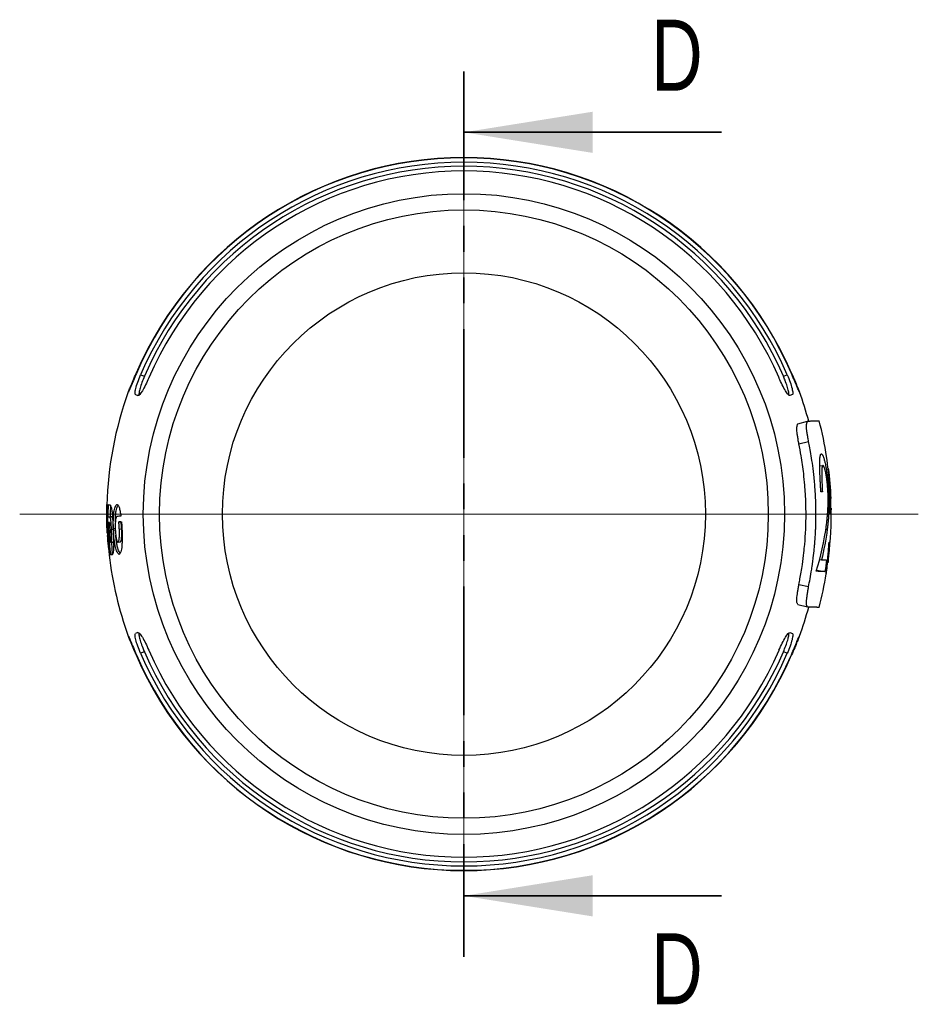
# Model space of a CAD drawing. Header units: millimetres. Extents: x 0 to 210, y 0 to 297.
# Tile 3 of 11: x 57 to 101, y 134 to 183. Entities that reach past the tile are written whole.
import ezdxf

# ---------------------------------------------------------------- set-up
doc = ezdxf.new("R2010")
doc.units = ezdxf.units.MM
doc.linetypes.add('PHANTOM', pattern=[12.7, 6.35, -1.27, 1.27, -1.27, 1.27, -1.27])
doc.styles.add('SLDTEXTSTYLE3', font='TXT', dxfattribs={"width": 0.75})

# ---------------------------------------------------------------- blocks, each defined once
blk = doc.blocks.new('SW_CENTERMARKSYMBOL_0')
at = {"color": 0, "linetype": 'Continuous', "lineweight": 18}
for p, q in [((0, 5), (0, 14.4)), ((0, 0), (0, 2.5)), ((-5, 0), (-14.4, 0)), ((0, 0), (-2.5, 0)), ((0, 0), (0, -2.5)), ((0, 0), (2.5, 0)), ((5, 0), (14.4, 0)), ((0, -5), (0, -14.4))]:
    blk.add_line(p, q, dxfattribs=at)

msp = doc.modelspace()

# ---------------------------------------------------------------- linework, layer by layer
at = {"color": 7, "linetype": 'Continuous', "lineweight": 18}
for p, q in [((78.985, 179.98), (78.985, 136.328)), ((101.38, 158.154), (57.092, 158.154))]:
    msp.add_line(p, q, dxfattribs=at)
at = {"color": 7, "linetype": 'PHANTOM', "lineweight": 35}
msp.add_line((78.985, 179.98), (78.985, 136.328), dxfattribs=at)
at = {"color": 7, "linetype": 'Continuous', "lineweight": 35}
for p, q in [((91.685, 176.98), (78.985, 176.98)), ((91.685, 139.328), (78.985, 139.328))]:
    msp.add_line(p, q, dxfattribs=at)
at = {"color": 8, "linetype": 'Continuous', "lineweight": 25}
for p, q in [((62.832, 165.097), (62.845, 165.093)), ((95.125, 165.093), (95.137, 165.097)), ((96.819, 157.416), (96.892, 157.413)), ((62.845, 151.215), (62.832, 151.211)), ((95.137, 151.211), (95.125, 151.215))]:
    msp.add_line(p, q, dxfattribs=at)
at = {"color": 7, "linetype": 'Continuous', "lineweight": 25}
for p, q in [((63.049, 165.018), (63.238, 164.949)), ((94.731, 164.949), (94.921, 165.018)), ((62.445, 164.174), (62.449, 164.172)), ((95.525, 164.174), (95.52, 164.172)), ((62.798, 164.046), (62.922, 164.001)), ((95.172, 164.046), (95.048, 164.001)), ((95.444, 162.608), (95.92, 162.737)), ((95.492, 161.625), (95.973, 161.726)), ((96.847, 160.985), (96.862, 160.987)), ((96.848, 160.987), (96.854, 160.988)), ((96.523, 160.531), (96.687, 160.553)), ((96.943, 160.408), (96.937, 160.408)), ((96.894, 159.449), (96.951, 159.453)), ((97.065, 159.016), (97.065, 159.03)), ((61.39, 158.6), (61.384, 158.043)), ((61.394, 158.6), (61.39, 158.6)), ((61.564, 158.601), (61.464, 158.604)), ((61.635, 158.011), (61.535, 158.01)), ((61.515, 157.74), (61.463, 157.738)), ((61.72, 157.388), (61.621, 157.383)), ((61.803, 157.436), (61.704, 157.432)), ((61.807, 157.353), (61.708, 157.348)), ((61.72, 157.388), (61.718, 157.432)), ((61.721, 157.349), (61.72, 157.388)), ((62.07, 157.771), (61.972, 157.768)), ((62.102, 157.405), (62.004, 157.4)), ((62.07, 157.771), (62.11, 157.773)), ((61.469, 157.107), (61.427, 157.104)), ((61.522, 156.578), (61.482, 156.574)), ((61.691, 156.755), (61.591, 156.747)), ((61.673, 156.156), (61.632, 156.75)), ((62.037, 156.761), (61.938, 156.753)), ((61.573, 156.141), (61.5, 156.133)), ((61.501, 156.133), (61.501, 156.133)), ((61.634, 156.148), (61.535, 156.137)), ((61.673, 156.156), (61.574, 156.144)), ((61.674, 156.15), (61.575, 156.139)), ((96.516, 155.914), (96.608, 155.903)), ((96.368, 155.386), (96.779, 155.32)), ((95.492, 154.685), (95.973, 154.584)), ((95.445, 153.701), (95.921, 153.573)), ((62.449, 152.136), (62.445, 152.134)), ((62.922, 152.307), (62.798, 152.262)), ((95.048, 152.307), (95.172, 152.262)), ((95.52, 152.136), (95.525, 152.134)), ((63.238, 151.359), (63.049, 151.29)), ((94.921, 151.29), (94.731, 151.359))]:
    msp.add_line(p, q, dxfattribs=at)
for radius in [15.8, 15, 11.9]:
    msp.add_circle((78.985, 158.154), radius, dxfattribs=at)
for radius, start, end in [(17.582, 23.2606, 156.7394), (17.568, 23.2631, 156.7369), (17.352, 23.3039, 156.6961), (17.15, 23.3427, 156.6573), (16.92, 23.3883, 156.6117), (17.602, 160, 178.5471), (17.602, 15.1083, 20), (18.102, 9.011, 14.7313), (18.102, 2.7307, 7.1571), (18.102, 0, 0.8349), (17.602, 180.3607, 180.5029), (17.602, 180.5029, 183.0835), (18.102, 352.5053, 0), (17.602, 186.5946, 200), (18.102, 345.269, 350.6245), (17.602, 340, 344.8895), (17.582, 203.2606, 336.7394), (17.568, 203.2631, 336.7369), (17.352, 203.3039, 336.6961), (17.15, 203.3427, 336.6573), (16.92, 203.3883, 336.6117)]:
    msp.add_arc((78.985, 158.154), radius, start, end, dxfattribs=at)
for points, knots in [([(62.446, 164.174), (62.446, 164.173), (62.457, 164.197), (62.495, 164.29), (62.523, 164.359), (62.628, 164.615), (62.728, 164.854), (62.832, 165.097)], [0, 0, 0, 0, 0.25, 0.25, 0.5, 0.5, 1, 1, 1, 1]), ([(62.845, 165.093), (62.792, 164.971), (62.742, 164.852), (62.647, 164.629), (62.604, 164.526), (62.496, 164.271), (62.453, 164.171), (62.449, 164.172)], [0, 0, 0, 0, 0.25, 0.25, 0.5, 0.5, 1, 1, 1, 1]), ([(95.52, 164.172), (95.518, 164.172), (95.507, 164.195), (95.466, 164.287), (95.437, 164.356), (95.33, 164.611), (95.229, 164.85), (95.125, 165.093)], [0, 0, 0, 0, 0.25, 0.25, 0.5, 0.5, 1, 1, 1, 1]), ([(95.137, 165.097), (95.189, 164.976), (95.24, 164.856), (95.334, 164.633), (95.376, 164.53), (95.481, 164.274), (95.522, 164.173), (95.524, 164.174)], [0, 0, 0, 0, 0.25, 0.25, 0.5, 0.5, 1, 1, 1, 1]), ([(62.798, 164.046), (62.781, 164.052), (62.773, 164.082), (62.778, 164.186), (62.791, 164.26), (62.836, 164.439), (62.869, 164.546), (62.948, 164.774), (62.996, 164.897), (63.049, 165.018)], [0, 0, 0, 0, 0.25, 0.25, 0.5, 0.5, 0.75, 0.75, 1, 1, 1, 1]), ([(63.455, 164.87), (63.402, 164.748), (63.347, 164.629), (63.239, 164.411), (63.185, 164.312), (63.04, 164.072), (62.961, 163.986), (62.922, 164.001)], [0, 0, 0, 0, 0.25, 0.25, 0.5, 0.5, 1, 1, 1, 1]), ([(63.238, 164.949), (63.196, 164.847), (63.112, 164.642), (63.02, 164.358), (62.97, 164.142), (62.957, 164.032), (62.967, 164.014), (62.967, 164.014)], [0, 0, 0, 0, 0.249041, 0.498084, 0.747445, 0.999335, 1, 1, 1, 1]), ([(95.048, 164.001), (95.028, 163.993), (94.999, 164.01), (94.926, 164.089), (94.882, 164.152), (94.736, 164.392), (94.62, 164.626), (94.514, 164.87)], [0, 0, 0, 0, 0.25, 0.25, 0.5, 0.5, 1, 1, 1, 1]), ([(94.998, 164.025), (95.001, 164.031), (95.012, 164.056), (94.988, 164.204), (94.923, 164.447), (94.83, 164.713), (94.759, 164.883), (94.731, 164.949)], [0, 0, 0, 0, 0.075846, 0.331792, 0.585863, 0.836765, 1, 1, 1, 1]), ([(94.921, 165.018), (94.973, 164.897), (95.021, 164.775), (95.101, 164.546), (95.133, 164.44), (95.178, 164.26), (95.191, 164.186), (95.196, 164.082), (95.189, 164.052), (95.172, 164.046)], [0, 0, 0, 0, 0.25, 0.25, 0.5, 0.5, 0.75, 0.75, 1, 1, 1, 1]), ([(95.973, 161.726), (95.965, 161.77), (95.958, 161.809), (95.95, 161.859), (95.947, 161.875), (95.943, 161.896), (95.942, 161.902), (95.941, 161.912), (95.94, 161.915), (95.939, 161.919), (95.939, 161.921), (95.939, 161.924), (95.939, 161.924), (95.932, 161.963), (95.926, 161.997), (95.918, 162.045), (95.915, 162.06), (95.912, 162.082), (95.911, 162.089), (95.909, 162.1), (95.908, 162.103), (95.907, 162.11), (95.907, 162.113), (95.901, 162.149), (95.896, 162.179), (95.89, 162.221), (95.888, 162.235), (95.885, 162.261), (95.883, 162.273), (95.879, 162.311), (95.876, 162.335), (95.873, 162.37), (95.872, 162.381), (95.871, 162.397), (95.871, 162.402), (95.87, 162.413), (95.87, 162.419), (95.868, 162.459), (95.869, 162.492), (95.872, 162.54), (95.874, 162.555), (95.876, 162.577), (95.878, 162.584), (95.879, 162.595), (95.88, 162.598), (95.881, 162.603), (95.881, 162.605), (95.882, 162.608), (95.882, 162.61), (95.885, 162.623), (95.887, 162.634), (95.892, 162.65), (95.893, 162.656), (95.896, 162.664), (95.897, 162.667), (95.898, 162.671), (95.898, 162.673), (95.899, 162.675), (95.899, 162.675), (95.9, 162.677), (95.9, 162.678), (95.905, 162.692), (95.911, 162.712), (95.92, 162.737)], [0, 0, 0, 0, 0.0625, 0.0625, 0.09375, 0.09375, 0.109375, 0.109375, 0.117188, 0.117188, 0.121094, 0.121094, 0.125, 0.125, 0.1875, 0.1875, 0.21875, 0.21875, 0.234375, 0.234375, 0.242188, 0.242188, 0.25, 0.25, 0.3125, 0.3125, 0.34375, 0.34375, 0.375, 0.375, 0.4375, 0.4375, 0.46875, 0.46875, 0.484375, 0.484375, 0.5, 0.5, 0.625, 0.625, 0.6875, 0.6875, 0.71875, 0.71875, 0.734375, 0.734375, 0.742188, 0.742188, 0.75, 0.75, 0.8125, 0.8125, 0.84375, 0.84375, 0.859375, 0.859375, 0.867188, 0.867188, 0.871094, 0.871094, 0.875, 0.875, 1, 1, 1, 1]), ([(95.92, 162.737), (95.963, 162.739), (96.04, 162.743), (96.137, 162.748), (96.202, 162.752), (96.245, 162.754), (96.27, 162.754), (96.295, 162.754), (96.317, 162.753), (96.338, 162.752), (96.358, 162.753), (96.379, 162.753), (96.402, 162.756), (96.425, 162.758), (96.445, 162.76), (96.462, 162.76), (96.475, 162.759), (96.484, 162.757), (96.489, 162.757), (96.492, 162.756), (96.491, 162.757), (96.491, 162.757)], [0, 0, 0, 0, 0.116922, 0.211098, 0.312029, 0.347059, 0.382089, 0.417113, 0.451418, 0.484598, 0.519924, 0.556496, 0.60172, 0.666636, 0.720105, 0.776048, 0.841916, 0.886661, 0.93826, 0.992189, 1, 1, 1, 1]), ([(95.492, 161.625), (95.481, 161.69), (95.459, 161.818), (95.428, 162.002), (95.403, 162.171), (95.391, 162.307), (95.394, 162.411), (95.406, 162.49), (95.424, 162.553), (95.438, 162.589), (95.444, 162.608)], [0, 0, 0, 0, 0.131702, 0.258561, 0.377818, 0.491921, 0.602297, 0.733273, 0.864622, 1, 1, 1, 1]), ([(95.973, 154.584), (96.019, 154.807), (96.073, 155.092), (96.135, 155.485), (96.141, 155.53), (96.152, 155.599), (96.155, 155.624), (96.162, 155.674), (96.166, 155.698), (96.182, 155.818), (96.194, 155.909), (96.225, 156.162), (96.241, 156.307), (96.259, 156.49), (96.264, 156.545), (96.269, 156.601), (96.269, 156.607), (96.27, 156.616), (96.27, 156.621), (96.271, 156.63), (96.272, 156.634), (96.274, 156.657), (96.275, 156.675), (96.28, 156.729), (96.282, 156.766), (96.297, 156.949), (96.306, 157.099), (96.316, 157.291), (96.318, 157.329), (96.32, 157.373), (96.32, 157.378), (96.32, 157.385), (96.32, 157.385), (96.321, 157.387), (96.321, 157.388), (96.321, 157.392), (96.321, 157.396), (96.321, 157.408), (96.322, 157.417), (96.324, 157.466), (96.326, 157.519), (96.33, 157.653), (96.333, 157.734), (96.335, 157.876), (96.336, 157.927), (96.337, 158.009), (96.337, 158.037), (96.337, 158.08), (96.337, 158.095), (96.337, 158.117), (96.337, 158.125), (96.337, 158.14), (96.337, 158.148), (96.337, 158.377), (96.333, 158.562), (96.326, 158.787), (96.323, 158.853), (96.32, 158.938), (96.318, 158.964), (96.317, 159), (96.316, 159.011), (96.315, 159.028), (96.315, 159.033), (96.315, 159.041), (96.314, 159.043), (96.314, 159.047), (96.314, 159.048), (96.314, 159.051), (96.314, 159.051), (96.307, 159.189), (96.298, 159.331), (96.281, 159.555), (96.275, 159.632), (96.265, 159.749), (96.261, 159.789), (96.256, 159.849), (96.254, 159.869), (96.251, 159.899), (96.25, 159.909), (96.248, 159.924), (96.248, 159.929), (96.247, 159.937), (96.247, 159.94), (96.246, 159.945), (96.246, 159.947), (96.203, 160.37), (96.152, 160.728), (96.054, 161.319), (96.008, 161.553), (95.973, 161.726)], [0, 0, 0, 0, 0.125, 0.125, 0.140625, 0.140625, 0.1484375, 0.1484375, 0.15625, 0.15625, 0.1875, 0.1875, 0.25, 0.25, 0.28125, 0.28125, 0.2851562, 0.2851562, 0.2871094, 0.2871094, 0.2890625, 0.2890625, 0.296875, 0.296875, 0.3125, 0.3125, 0.375, 0.375, 0.390625, 0.390625, 0.3925781, 0.3925781, 0.3935547, 0.3935547, 0.3945312, 0.3945312, 0.3984375, 0.3984375, 0.40625, 0.40625, 0.4375, 0.4375, 0.46875, 0.46875, 0.484375, 0.484375, 0.4921875, 0.4921875, 0.4960937, 0.4960937, 0.4980469, 0.4980469, 0.5, 0.5, 0.5625, 0.5625, 0.59375, 0.59375, 0.609375, 0.609375, 0.6171875, 0.6171875, 0.6210937, 0.6210937, 0.6230469, 0.6230469, 0.6240234, 0.6240234, 0.625, 0.625, 0.6875, 0.6875, 0.71875, 0.71875, 0.734375, 0.734375, 0.7421875, 0.7421875, 0.7460937, 0.7460937, 0.7480469, 0.7480469, 0.7490234, 0.7490234, 0.75, 0.75, 0.875, 0.875, 1, 1, 1, 1]), ([(95.492, 154.685), (95.511, 154.776), (95.551, 154.976), (95.609, 155.303), (95.678, 155.734), (95.737, 156.191), (95.818, 157.019), (95.862, 157.988), (95.832, 158.964), (95.785, 159.628), (95.723, 160.256), (95.627, 160.938), (95.531, 161.428), (95.492, 161.625)], [0, 0, 0, 0, 0.039884, 0.087498, 0.142842, 0.226982, 0.28568, 0.499874, 0.642761, 0.704484, 0.785661, 0.91388, 1, 1, 1, 1]), ([(96.578, 159.244), (96.575, 159.325), (96.571, 159.396), (96.566, 159.487), (96.565, 159.515), (96.562, 159.554), (96.562, 159.566), (96.561, 159.583), (96.561, 159.589), (96.56, 159.597), (96.56, 159.6), (96.56, 159.604), (96.56, 159.605), (96.559, 159.608), (96.559, 159.609), (96.556, 159.678), (96.552, 159.74), (96.547, 159.829), (96.546, 159.857), (96.543, 159.898), (96.543, 159.912), (96.542, 159.931), (96.541, 159.938), (96.541, 159.951), (96.54, 159.957), (96.534, 160.076), (96.53, 160.183), (96.526, 160.337), (96.525, 160.387), (96.523, 160.46), (96.523, 160.484), (96.523, 160.532), (96.523, 160.557), (96.523, 160.624), (96.523, 160.667), (96.524, 160.727), (96.524, 160.746), (96.525, 160.774), (96.525, 160.784), (96.526, 160.802), (96.526, 160.81), (96.528, 160.856), (96.53, 160.889), (96.534, 160.932), (96.535, 160.946), (96.537, 160.965), (96.538, 160.971), (96.539, 160.983), (96.54, 160.989), (96.544, 161.015), (96.548, 161.033), (96.555, 161.056), (96.557, 161.063), (96.561, 161.073), (96.563, 161.076), (96.565, 161.081), (96.565, 161.082), (96.567, 161.084), (96.567, 161.085), (96.568, 161.086), (96.568, 161.087), (96.571, 161.092), (96.573, 161.096), (96.578, 161.102), (96.579, 161.104), (96.581, 161.107), (96.582, 161.108), (96.583, 161.109), (96.584, 161.109), (96.584, 161.11), (96.584, 161.11), (96.585, 161.111), (96.585, 161.111), (96.589, 161.115), (96.595, 161.121), (96.603, 161.128)], [0, 0, 0, 0, 0.0625, 0.0625, 0.09375, 0.09375, 0.109375, 0.109375, 0.1171875, 0.1171875, 0.1210937, 0.1210937, 0.1230469, 0.1230469, 0.125, 0.125, 0.1875, 0.1875, 0.21875, 0.21875, 0.234375, 0.234375, 0.2421875, 0.2421875, 0.25, 0.25, 0.375, 0.375, 0.4375, 0.4375, 0.46875, 0.46875, 0.5, 0.5, 0.5625, 0.5625, 0.59375, 0.59375, 0.609375, 0.609375, 0.625, 0.625, 0.6875, 0.6875, 0.71875, 0.71875, 0.734375, 0.734375, 0.75, 0.75, 0.8125, 0.8125, 0.84375, 0.84375, 0.859375, 0.859375, 0.8671875, 0.8671875, 0.8710937, 0.8710937, 0.875, 0.875, 0.90625, 0.90625, 0.921875, 0.921875, 0.9296875, 0.9296875, 0.9335937, 0.9335937, 0.9355469, 0.9355469, 0.9375, 0.9375, 1, 1, 1, 1]), ([(96.603, 161.128), (96.612, 161.121), (96.62, 161.115), (96.63, 161.105), (96.633, 161.102), (96.638, 161.098), (96.639, 161.097), (96.641, 161.094), (96.641, 161.094), (96.642, 161.093), (96.643, 161.092), (96.643, 161.092), (96.643, 161.092), (96.643, 161.091), (96.644, 161.091), (96.651, 161.082), (96.659, 161.071), (96.67, 161.052), (96.673, 161.045), (96.678, 161.035), (96.68, 161.031), (96.683, 161.024), (96.685, 161.02), (96.701, 160.982), (96.717, 160.935), (96.743, 160.846), (96.752, 160.813), (96.765, 160.758), (96.769, 160.74), (96.776, 160.71), (96.779, 160.7), (96.783, 160.679), (96.786, 160.668), (96.797, 160.618), (96.805, 160.576), (96.818, 160.511), (96.822, 160.489), (96.828, 160.456), (96.83, 160.444), (96.834, 160.422), (96.836, 160.411), (96.847, 160.351), (96.855, 160.302), (96.866, 160.229), (96.87, 160.205), (96.875, 160.168), (96.877, 160.155), (96.881, 160.131), (96.882, 160.118), (96.89, 160.06), (96.897, 160.01), (96.906, 159.93), (96.909, 159.902), (96.914, 159.86), (96.915, 159.846), (96.918, 159.824), (96.918, 159.817), (96.92, 159.805), (96.92, 159.802), (96.921, 159.794), (96.921, 159.79), (96.924, 159.762), (96.927, 159.736), (96.93, 159.695), (96.932, 159.681), (96.934, 159.659), (96.935, 159.651), (96.936, 159.64), (96.936, 159.636), (96.936, 159.63), (96.937, 159.629), (96.937, 159.625), (96.937, 159.622), (96.94, 159.584), (96.945, 159.528), (96.951, 159.453)], [0, 0, 0, 0, 0.0625, 0.0625, 0.09375, 0.09375, 0.109375, 0.109375, 0.1171875, 0.1171875, 0.1210937, 0.1210937, 0.1230469, 0.1230469, 0.125, 0.125, 0.1875, 0.1875, 0.21875, 0.21875, 0.234375, 0.234375, 0.25, 0.25, 0.375, 0.375, 0.4375, 0.4375, 0.46875, 0.46875, 0.484375, 0.484375, 0.5, 0.5, 0.5625, 0.5625, 0.59375, 0.59375, 0.609375, 0.609375, 0.625, 0.625, 0.6875, 0.6875, 0.71875, 0.71875, 0.734375, 0.734375, 0.75, 0.75, 0.8125, 0.8125, 0.84375, 0.84375, 0.859375, 0.859375, 0.8671875, 0.8671875, 0.8710937, 0.8710937, 0.875, 0.875, 0.90625, 0.90625, 0.921875, 0.921875, 0.9296875, 0.9296875, 0.9335937, 0.9335937, 0.9355469, 0.9355469, 0.9375, 0.9375, 1, 1, 1, 1]), ([(96.687, 160.553), (96.681, 160.547), (96.677, 160.541), (96.671, 160.534), (96.669, 160.531), (96.666, 160.527), (96.665, 160.526), (96.664, 160.524), (96.664, 160.524), (96.663, 160.523), (96.663, 160.523), (96.663, 160.522), (96.663, 160.522), (96.663, 160.522), (96.663, 160.522), (96.658, 160.514), (96.654, 160.505), (96.649, 160.49), (96.647, 160.485), (96.645, 160.477), (96.644, 160.474), (96.643, 160.47), (96.643, 160.468), (96.642, 160.465), (96.642, 160.464), (96.635, 160.434), (96.63, 160.397), (96.625, 160.326), (96.624, 160.301), (96.622, 160.246), (96.621, 160.216), (96.621, 160.154), (96.621, 160.122), (96.621, 160.071), (96.621, 160.054), (96.622, 160.027), (96.622, 160.018), (96.622, 160), (96.623, 159.99), (96.624, 159.948), (96.625, 159.912), (96.627, 159.854), (96.628, 159.834), (96.629, 159.804), (96.629, 159.794), (96.63, 159.778), (96.63, 159.773), (96.631, 159.762), (96.631, 159.756), (96.633, 159.716), (96.634, 159.677), (96.637, 159.615), (96.638, 159.594), (96.639, 159.56), (96.64, 159.549), (96.641, 159.532), (96.641, 159.526), (96.641, 159.518), (96.641, 159.515), (96.642, 159.51), (96.642, 159.509), (96.642, 159.506), (96.642, 159.504), (96.644, 159.445), (96.648, 159.359), (96.652, 159.246)], [0, 0, 0, 0, 0.0625, 0.0625, 0.09375, 0.09375, 0.109375, 0.109375, 0.1171875, 0.1171875, 0.1210937, 0.1210937, 0.1230469, 0.1230469, 0.125, 0.125, 0.1875, 0.1875, 0.21875, 0.21875, 0.234375, 0.234375, 0.2421875, 0.2421875, 0.25, 0.25, 0.375, 0.375, 0.4375, 0.4375, 0.5, 0.5, 0.5625, 0.5625, 0.59375, 0.59375, 0.609375, 0.609375, 0.625, 0.625, 0.6875, 0.6875, 0.71875, 0.71875, 0.734375, 0.734375, 0.7421875, 0.7421875, 0.75, 0.75, 0.8125, 0.8125, 0.84375, 0.84375, 0.859375, 0.859375, 0.8671875, 0.8671875, 0.8710937, 0.8710937, 0.8730469, 0.8730469, 0.875, 0.875, 1, 1, 1, 1]), ([(96.918, 159.407), (96.914, 159.459), (96.91, 159.504), (96.905, 159.562), (96.903, 159.58), (96.901, 159.603), (96.9, 159.611), (96.899, 159.622), (96.899, 159.625), (96.898, 159.63), (96.898, 159.632), (96.898, 159.635), (96.898, 159.635), (96.893, 159.68), (96.889, 159.72), (96.883, 159.775), (96.881, 159.793), (96.878, 159.819), (96.877, 159.827), (96.875, 159.844), (96.874, 159.851), (96.864, 159.931), (96.854, 159.999), (96.838, 160.094), (96.833, 160.124), (96.825, 160.167), (96.822, 160.181), (96.816, 160.209), (96.813, 160.222), (96.805, 160.26), (96.8, 160.283), (96.792, 160.315), (96.789, 160.326), (96.785, 160.34), (96.784, 160.345), (96.781, 160.355), (96.779, 160.36), (96.773, 160.38), (96.768, 160.396), (96.76, 160.418), (96.758, 160.425), (96.754, 160.435), (96.753, 160.438), (96.751, 160.443), (96.75, 160.444), (96.749, 160.448), (96.748, 160.449), (96.743, 160.461), (96.738, 160.471), (96.73, 160.486), (96.728, 160.491), (96.724, 160.498), (96.723, 160.5), (96.721, 160.503), (96.72, 160.504), (96.719, 160.506), (96.719, 160.507), (96.718, 160.508), (96.717, 160.509), (96.711, 160.52), (96.701, 160.534), (96.687, 160.553)], [0, 0, 0, 0, 0.0625, 0.0625, 0.09375, 0.09375, 0.109375, 0.109375, 0.1171875, 0.1171875, 0.1210937, 0.1210937, 0.125, 0.125, 0.1875, 0.1875, 0.21875, 0.21875, 0.234375, 0.234375, 0.25, 0.25, 0.375, 0.375, 0.4375, 0.4375, 0.46875, 0.46875, 0.5, 0.5, 0.5625, 0.5625, 0.59375, 0.59375, 0.609375, 0.609375, 0.625, 0.625, 0.6875, 0.6875, 0.71875, 0.71875, 0.734375, 0.734375, 0.7421875, 0.7421875, 0.75, 0.75, 0.8125, 0.8125, 0.84375, 0.84375, 0.859375, 0.859375, 0.8671875, 0.8671875, 0.8710937, 0.8710937, 0.875, 0.875, 1, 1, 1, 1]), ([(96.858, 157.664), (96.869, 157.751), (96.876, 157.82), (96.883, 157.881), (96.884, 157.892), (96.886, 157.903), (96.886, 157.905), (96.886, 157.907), (96.886, 157.91), (96.887, 157.917), (96.888, 157.921), (96.889, 157.934), (96.89, 157.943), (96.894, 157.986), (96.897, 158.019), (96.903, 158.082), (96.906, 158.113), (96.909, 158.146), (96.909, 158.15), (96.91, 158.157), (96.91, 158.162), (96.911, 158.175), (96.912, 158.184), (96.914, 158.21), (96.915, 158.227), (96.921, 158.313), (96.925, 158.38), (96.928, 158.449), (96.929, 158.455), (96.929, 158.465), (96.929, 158.47), (96.93, 158.484), (96.931, 158.494), (96.932, 158.522), (96.932, 158.541), (96.934, 158.595), (96.936, 158.63), (96.936, 158.664), (96.936, 158.667), (96.937, 158.673), (96.937, 158.675), (96.937, 158.683), (96.937, 158.688), (96.937, 158.703), (96.937, 158.713), (96.938, 158.743), (96.938, 158.763), (96.939, 158.821), (96.939, 158.858), (96.938, 158.931), (96.937, 158.97), (96.935, 159.054), (96.934, 159.098), (96.932, 159.146), (96.932, 159.147), (96.932, 159.149), (96.932, 159.149), (96.931, 159.152), (96.931, 159.154), (96.931, 159.16), (96.931, 159.164), (96.93, 159.176), (96.93, 159.184), (96.929, 159.211), (96.928, 159.231), (96.924, 159.297), (96.922, 159.348), (96.918, 159.407)], [0, 0, 0, 0, 0.125, 0.125, 0.15625, 0.15625, 0.160156, 0.160156, 0.164062, 0.164062, 0.171875, 0.171875, 0.1875, 0.1875, 0.25, 0.25, 0.3125, 0.3125, 0.320312, 0.320312, 0.328125, 0.328125, 0.34375, 0.34375, 0.375, 0.375, 0.5, 0.5, 0.507812, 0.507812, 0.515625, 0.515625, 0.53125, 0.53125, 0.5625, 0.5625, 0.625, 0.625, 0.628906, 0.628906, 0.632812, 0.632812, 0.640625, 0.640625, 0.65625, 0.65625, 0.6875, 0.6875, 0.75, 0.75, 0.8125, 0.8125, 0.875, 0.875, 0.876953, 0.876953, 0.878906, 0.878906, 0.882812, 0.882812, 0.890625, 0.890625, 0.90625, 0.90625, 0.9375, 0.9375, 1, 1, 1, 1]), ([(96.951, 159.453), (96.956, 159.385), (96.959, 159.329), (96.963, 159.26), (96.964, 159.24), (96.965, 159.221), (96.965, 159.219), (96.965, 159.215), (96.965, 159.211), (96.966, 159.201), (96.966, 159.194), (96.967, 159.175), (96.968, 159.162), (96.969, 159.138), (96.969, 159.126), (96.97, 159.108), (96.97, 159.103), (96.971, 159.089), (96.971, 159.082), (96.972, 159.049), (96.973, 159.023), (96.976, 158.946), (96.977, 158.898), (96.978, 158.807), (96.979, 158.766), (96.979, 158.681), (96.979, 158.637), (96.978, 158.548), (96.977, 158.503), (96.975, 158.451), (96.975, 158.445), (96.975, 158.436), (96.975, 158.431), (96.974, 158.418), (96.974, 158.408), (96.973, 158.38), (96.972, 158.361), (96.97, 158.301), (96.968, 158.258), (96.965, 158.203), (96.964, 158.192), (96.963, 158.175), (96.963, 158.169), (96.962, 158.16), (96.962, 158.158), (96.962, 158.152), (96.962, 158.15), (96.961, 158.13), (96.959, 158.112), (96.953, 158.022), (96.948, 157.945), (96.939, 157.844), (96.937, 157.824), (96.934, 157.798), (96.934, 157.793), (96.933, 157.782), (96.932, 157.776), (96.932, 157.768), (96.931, 157.762), (96.928, 157.73), (96.925, 157.7), (96.914, 157.598), (96.905, 157.514), (96.892, 157.413)], [0, 0, 0, 0, 0.0625, 0.0625, 0.09375, 0.09375, 0.0976562, 0.0976562, 0.1015625, 0.1015625, 0.109375, 0.109375, 0.125, 0.125, 0.140625, 0.140625, 0.1484375, 0.1484375, 0.15625, 0.15625, 0.1875, 0.1875, 0.25, 0.25, 0.3125, 0.3125, 0.375, 0.375, 0.4375, 0.4375, 0.4453125, 0.4453125, 0.453125, 0.453125, 0.46875, 0.46875, 0.5, 0.5, 0.5625, 0.5625, 0.578125, 0.578125, 0.5859375, 0.5859375, 0.5898437, 0.5898437, 0.59375, 0.59375, 0.625, 0.625, 0.75, 0.75, 0.78125, 0.78125, 0.7890625, 0.7890625, 0.796875, 0.796875, 0.8125, 0.8125, 0.875, 0.875, 1, 1, 1, 1]), ([(97.063, 158.92), (97.063, 158.93), (97.063, 158.938), (97.063, 158.949), (97.063, 158.953), (97.063, 158.957), (97.063, 158.959), (97.063, 158.961), (97.063, 158.961), (97.063, 158.962), (97.063, 158.962), (97.063, 158.963), (97.063, 158.963), (97.064, 158.971), (97.064, 158.978), (97.064, 158.99), (97.064, 158.995), (97.064, 159.004), (97.064, 159.008), (97.064, 159.013), (97.064, 159.014), (97.064, 159.016), (97.064, 159.017), (97.065, 159.018), (97.065, 159.018), (97.065, 159.019), (97.065, 159.019), (97.065, 159.019), (97.065, 159.02), (97.065, 159.023), (97.065, 159.026), (97.065, 159.03)], [0, 0, 0, 0, 0.125, 0.125, 0.1875, 0.1875, 0.21875, 0.21875, 0.234375, 0.234375, 0.2421875, 0.2421875, 0.25, 0.25, 0.375, 0.375, 0.5, 0.5, 0.625, 0.625, 0.6875, 0.6875, 0.71875, 0.71875, 0.734375, 0.734375, 0.7421875, 0.7421875, 0.75, 0.75, 1, 1, 1, 1]), ([(97.065, 158.446), (97.066, 158.461), (97.067, 158.576), (97.067, 158.742), (97.067, 158.893), (97.067, 158.964), (97.066, 158.987), (97.066, 158.998)], [0, 0, 0, 0, 0.047436, 0.35068, 0.633956, 0.819362, 1, 1, 1, 1]), ([(61.409, 157.207), (61.409, 157.208), (61.393, 157.429), (61.382, 157.9), (61.39, 158.369), (61.394, 158.618)], [0, 0, 0, 0, 0.001495, 0.471678, 1, 1, 1, 1]), ([(61.394, 158.618), (61.396, 158.618), (61.401, 158.617), (61.408, 158.618), (61.412, 158.619)], [0, 0, 0, 0, 0.499936, 1, 1, 1, 1]), ([(61.412, 158.619), (61.411, 158.49), (61.41, 158.235), (61.42, 157.859), (61.437, 157.494), (61.461, 157.14), (61.493, 156.798), (61.53, 156.467), (61.559, 156.251), (61.574, 156.144)], [0, 0, 0, 0, 0.1562844, 0.3080931, 0.4554253, 0.598281, 0.736661, 0.8705666, 1, 1, 1, 1]), ([(61.464, 158.604), (61.475, 158.605), (61.497, 158.606), (61.525, 158.608), (61.539, 158.609)], [0, 0, 0, 0, 0.500797, 1, 1, 1, 1]), ([(61.539, 158.609), (61.547, 158.6), (61.562, 158.582), (61.587, 158.54), (61.611, 158.466), (61.635, 158.344), (61.657, 158.168), (61.676, 157.947), (61.69, 157.692), (61.699, 157.519), (61.704, 157.432)], [0, 0, 0, 0, 0.128218, 0.254342, 0.377702, 0.500685, 0.626357, 0.750895, 0.874263, 1, 1, 1, 1]), ([(61.704, 157.432), (61.704, 157.514), (61.703, 157.677), (61.709, 157.913), (61.722, 158.133), (61.744, 158.316), (61.775, 158.457), (61.809, 158.552), (61.847, 158.603), (61.873, 158.622), (61.886, 158.632)], [0, 0, 0, 0, 0.128418, 0.254137, 0.37666, 0.499834, 0.62347, 0.750958, 0.875123, 1, 1, 1, 1]), ([(61.807, 157.778), (61.808, 157.824), (61.808, 157.948), (61.821, 158.133), (61.843, 158.316), (61.874, 158.455), (61.908, 158.552), (61.933, 158.574), (61.945, 158.584)], [0, 0, 0, 0, 0.104885, 0.282714, 0.461615, 0.641331, 0.826729, 1, 1, 1, 1]), ([(61.886, 158.632), (61.895, 158.627), (61.913, 158.617), (61.949, 158.588), (61.993, 158.509), (62.03, 158.335), (62.059, 158.176), (62.074, 158.091), (62.081, 158.049)], [0, 0, 0, 0, 0.128415, 0.254836, 0.498226, 0.743431, 0.8708, 1, 1, 1, 1]), ([(97.083, 158.446), (97.083, 158.431), (97.082, 158.419), (97.081, 158.41), (97.081, 158.409), (97.081, 158.409), (97.081, 158.408), (97.081, 158.408), (97.081, 158.407), (97.081, 158.406), (97.081, 158.405), (97.08, 158.402), (97.08, 158.399), (97.08, 158.393), (97.079, 158.389), (97.078, 158.375), (97.077, 158.365), (97.076, 158.35), (97.076, 158.344), (97.075, 158.331), (97.074, 158.324), (97.072, 158.302), (97.071, 158.285), (97.07, 158.265), (97.07, 158.265), (97.07, 158.265), (97.07, 158.264), (97.07, 158.263), (97.069, 158.262), (97.069, 158.26), (97.069, 158.258), (97.069, 158.253), (97.068, 158.25), (97.068, 158.238), (97.067, 158.23), (97.065, 158.202), (97.063, 158.18), (97.06, 158.154)], [0, 0, 0, 0, 0.25, 0.25, 0.253906, 0.253906, 0.257812, 0.257812, 0.265625, 0.265625, 0.28125, 0.28125, 0.3125, 0.3125, 0.375, 0.375, 0.5, 0.5, 0.5625, 0.5625, 0.625, 0.625, 0.75, 0.75, 0.753906, 0.753906, 0.757812, 0.757812, 0.765625, 0.765625, 0.78125, 0.78125, 0.8125, 0.8125, 0.875, 0.875, 1, 1, 1, 1]), ([(97.083, 158.446), (97.084, 158.438), (97.084, 158.43), (97.084, 158.418), (97.084, 158.418)], [0, 0, 0, 0, 0.951769, 1, 1, 1, 1]), ([(61.528, 158.009), (61.515, 158.008), (61.489, 158.006), (61.469, 158.006), (61.459, 158.005)], [0, 0, 0, 0, 0.499347, 1, 1, 1, 1]), ([(61.621, 157.383), (61.618, 157.43), (61.612, 157.52), (61.604, 157.65), (61.596, 157.766), (61.586, 157.857), (61.574, 157.918), (61.561, 157.96), (61.548, 157.988), (61.539, 158.003), (61.535, 158.01)], [0, 0, 0, 0, 0.132943, 0.260115, 0.378177, 0.49007, 0.598991, 0.729929, 0.862592, 1, 1, 1, 1]), ([(61.678, 157.891), (61.677, 157.899), (61.671, 157.93), (61.656, 157.973), (61.643, 157.996), (61.635, 158.011)], [0, 0, 0, 0, 0.090196, 0.387265, 1, 1, 1, 1]), ([(61.88, 158.038), (61.873, 158.029), (61.86, 158.012), (61.841, 157.978), (61.825, 157.931), (61.813, 157.858), (61.805, 157.76), (61.801, 157.646), (61.8, 157.519), (61.801, 157.432), (61.801, 157.388)], [0, 0, 0, 0, 0.132792, 0.260614, 0.38045, 0.494152, 0.603386, 0.733528, 0.864578, 1, 1, 1, 1]), ([(61.574, 156.144), (61.56, 156.277), (61.531, 156.542), (61.499, 156.94), (61.476, 157.339), (61.468, 157.605), (61.463, 157.738)], [0, 0, 0, 0, 0.2500238, 0.5000298, 0.7500208, 1, 1, 1, 1]), ([(61.515, 157.741), (61.52, 157.575), (61.53, 157.243), (61.555, 156.911), (61.567, 156.745)], [0, 0, 0, 0, 0.500015, 1, 1, 1, 1]), ([(61.591, 156.747), (61.595, 156.752), (61.603, 156.762), (61.614, 156.785), (61.622, 156.825), (61.627, 156.893), (61.628, 156.992), (61.627, 157.11), (61.624, 157.245), (61.622, 157.336), (61.621, 157.383)], [0, 0, 0, 0, 0.134042, 0.262746, 0.388449, 0.495452, 0.603505, 0.732763, 0.863945, 1, 1, 1, 1]), ([(61.708, 157.348), (61.71, 157.259), (61.714, 157.083), (61.721, 156.83), (61.725, 156.598), (61.718, 156.356), (61.697, 156.219), (61.669, 156.164), (61.655, 156.15), (61.648, 156.142)], [0, 0, 0, 0, 0.129652, 0.255558, 0.377195, 0.500133, 0.751038, 0.875357, 1, 1, 1, 1]), ([(61.996, 156.161), (61.981, 156.174), (61.952, 156.199), (61.91, 156.253), (61.867, 156.337), (61.824, 156.468), (61.785, 156.647), (61.751, 156.862), (61.726, 157.103), (61.714, 157.266), (61.708, 157.348)], [0, 0, 0, 0, 0.127941, 0.253783, 0.376996, 0.500315, 0.626037, 0.750794, 0.874569, 1, 1, 1, 1]), ([(61.801, 157.388), (61.805, 157.345), (61.811, 157.261), (61.822, 157.139), (61.836, 157.028), (61.853, 156.939), (61.872, 156.873), (61.893, 156.823), (61.915, 156.785), (61.93, 156.764), (61.938, 156.753)], [0, 0, 0, 0, 0.13208, 0.259221, 0.378559, 0.492401, 0.602368, 0.733122, 0.864476, 1, 1, 1, 1]), ([(61.938, 156.753), (61.944, 156.761), (61.957, 156.778), (61.973, 156.809), (61.988, 156.855), (61.999, 156.925), (62.004, 157.029), (62.005, 157.143), (62.004, 157.27), (62.004, 157.357), (62.004, 157.4)], [0, 0, 0, 0, 0.132878, 0.260786, 0.360506, 0.494261, 0.603584, 0.733543, 0.864576, 1, 1, 1, 1]), ([(62.004, 157.4), (62.002, 157.433), (61.998, 157.498), (61.992, 157.594), (61.982, 157.683), (61.975, 157.74), (61.972, 157.768)], [0, 0, 0, 0, 0.251588, 0.498981, 0.747393, 1, 1, 1, 1]), ([(62.134, 157.408), (62.134, 157.323), (62.135, 157.155), (62.137, 156.91), (62.135, 156.682), (62.122, 156.491), (62.099, 156.344), (62.069, 156.244), (62.033, 156.191), (62.008, 156.171), (61.996, 156.161)], [0, 0, 0, 0, 0.12868, 0.254477, 0.376834, 0.499835, 0.623391, 0.751027, 0.875137, 1, 1, 1, 1]), ([(62.102, 157.405), (62.102, 157.376), (62.102, 157.351), (62.103, 157.318), (62.103, 157.308), (62.103, 157.294), (62.103, 157.29), (62.103, 157.284), (62.103, 157.282), (62.103, 157.279), (62.103, 157.278), (62.103, 157.276), (62.103, 157.275), (62.103, 157.25), (62.103, 157.228), (62.103, 157.197), (62.103, 157.187), (62.103, 157.172), (62.103, 157.167), (62.103, 157.161), (62.103, 157.158), (62.103, 157.154), (62.103, 157.152), (62.103, 157.105), (62.102, 157.066), (62.101, 157.014), (62.1, 156.998), (62.099, 156.976), (62.099, 156.968), (62.098, 156.955), (62.097, 156.949), (62.096, 156.928), (62.094, 156.915), (62.091, 156.892), (62.089, 156.882), (62.085, 156.863), (62.083, 156.854), (62.079, 156.842), (62.078, 156.838), (62.076, 156.832), (62.075, 156.83), (62.074, 156.826), (62.073, 156.824), (62.07, 156.816), (62.068, 156.81), (62.063, 156.802), (62.062, 156.799), (62.059, 156.795), (62.059, 156.793), (62.057, 156.791), (62.057, 156.791), (62.056, 156.79), (62.056, 156.789), (62.056, 156.789), (62.055, 156.788), (62.051, 156.781), (62.045, 156.772), (62.037, 156.761)], [0, 0, 0, 0, 0.0625, 0.0625, 0.09375, 0.09375, 0.109375, 0.109375, 0.1171875, 0.1171875, 0.1210937, 0.1210937, 0.125, 0.125, 0.1875, 0.1875, 0.21875, 0.21875, 0.234375, 0.234375, 0.2421875, 0.2421875, 0.25, 0.25, 0.375, 0.375, 0.4375, 0.4375, 0.46875, 0.46875, 0.5, 0.5, 0.5625, 0.5625, 0.625, 0.625, 0.6875, 0.6875, 0.71875, 0.71875, 0.734375, 0.734375, 0.75, 0.75, 0.8125, 0.8125, 0.84375, 0.84375, 0.859375, 0.859375, 0.8671875, 0.8671875, 0.8710937, 0.8710937, 0.875, 0.875, 1, 1, 1, 1]), ([(62.07, 157.771), (62.072, 157.752), (62.074, 157.735), (62.077, 157.714), (62.078, 157.707), (62.079, 157.698), (62.079, 157.695), (62.08, 157.691), (62.08, 157.69), (62.08, 157.687), (62.08, 157.687), (62.084, 157.653), (62.087, 157.624), (62.091, 157.582), (62.092, 157.567), (62.094, 157.544), (62.094, 157.536), (62.095, 157.524), (62.095, 157.519), (62.096, 157.513), (62.096, 157.511), (62.096, 157.507), (62.096, 157.504), (62.098, 157.481), (62.1, 157.448), (62.102, 157.405)], [0, 0, 0, 0, 0.125, 0.125, 0.1875, 0.1875, 0.21875, 0.21875, 0.234375, 0.234375, 0.25, 0.25, 0.5, 0.5, 0.625, 0.625, 0.6875, 0.6875, 0.71875, 0.71875, 0.734375, 0.734375, 0.75, 0.75, 1, 1, 1, 1]), ([(62.11, 157.776), (62.112, 157.746), (62.117, 157.687), (62.126, 157.564), (62.13, 157.471), (62.134, 157.408)], [0, 0, 0, 0, 0.250451, 0.499728, 1, 1, 1, 1]), ([(61.691, 156.755), (61.698, 156.763), (61.71, 156.774), (61.718, 156.822), (61.721, 156.837)], [0, 0, 0, 0, 0.6975061, 1, 1, 1, 1]), ([(62.044, 156.221), (62.041, 156.224), (62.029, 156.237), (62.003, 156.274), (61.965, 156.347), (61.923, 156.478), (61.89, 156.627), (61.866, 156.763), (61.849, 156.884), (61.835, 157.003), (61.828, 157.087), (61.825, 157.119)], [0, 0, 0, 0, 0.036075, 0.145992, 0.314204, 0.482473, 0.653896, 0.739847, 0.824215, 0.932258, 1, 1, 1, 1]), ([(96.839, 155.178), (96.839, 155.185), (96.84, 155.191), (96.84, 155.201), (96.841, 155.204), (96.841, 155.208), (96.841, 155.21), (96.841, 155.212), (96.841, 155.213), (96.841, 155.214), (96.841, 155.214), (96.841, 155.215), (96.841, 155.215), (96.841, 155.215), (96.841, 155.215), (96.842, 155.225), (96.843, 155.235), (96.844, 155.253), (96.845, 155.259), (96.845, 155.27), (96.846, 155.273), (96.846, 155.278), (96.846, 155.28), (96.847, 155.284), (96.847, 155.285), (96.85, 155.321), (96.855, 155.367), (96.864, 155.452), (96.867, 155.483), (96.872, 155.533), (96.874, 155.55), (96.878, 155.586), (96.88, 155.605), (96.885, 155.661), (96.89, 155.7), (96.896, 155.762), (96.898, 155.783), (96.901, 155.815), (96.902, 155.826), (96.904, 155.843), (96.905, 155.848), (96.906, 155.86), (96.906, 155.866), (96.911, 155.912), (96.916, 155.956), (96.922, 156.026), (96.925, 156.05), (96.928, 156.087), (96.929, 156.1), (96.931, 156.119), (96.932, 156.125), (96.933, 156.135), (96.933, 156.138), (96.934, 156.145), (96.934, 156.149), (96.938, 156.195), (96.942, 156.242), (96.949, 156.318), (96.951, 156.344), (96.954, 156.384), (96.956, 156.398), (96.957, 156.419), (96.958, 156.426), (96.959, 156.436), (96.959, 156.44), (96.959, 156.445), (96.96, 156.447), (96.96, 156.451), (96.96, 156.453), (96.966, 156.524), (96.974, 156.629), (96.983, 156.769)], [0, 0, 0, 0, 0.0625, 0.0625, 0.09375, 0.09375, 0.109375, 0.109375, 0.1171875, 0.1171875, 0.1210937, 0.1210937, 0.1230469, 0.1230469, 0.125, 0.125, 0.1875, 0.1875, 0.21875, 0.21875, 0.234375, 0.234375, 0.2421875, 0.2421875, 0.25, 0.25, 0.375, 0.375, 0.4375, 0.4375, 0.46875, 0.46875, 0.5, 0.5, 0.5625, 0.5625, 0.59375, 0.59375, 0.609375, 0.609375, 0.6171875, 0.6171875, 0.625, 0.625, 0.6875, 0.6875, 0.71875, 0.71875, 0.734375, 0.734375, 0.7421875, 0.7421875, 0.7460937, 0.7460937, 0.75, 0.75, 0.8125, 0.8125, 0.84375, 0.84375, 0.859375, 0.859375, 0.8671875, 0.8671875, 0.8710937, 0.8710937, 0.8730469, 0.8730469, 0.875, 0.875, 1, 1, 1, 1]), ([(97.005, 156.768), (97.002, 156.721), (96.999, 156.68), (96.995, 156.627), (96.994, 156.611), (96.992, 156.59), (96.991, 156.583), (96.991, 156.573), (96.99, 156.57), (96.99, 156.565), (96.99, 156.564), (96.99, 156.561), (96.99, 156.56), (96.987, 156.519), (96.984, 156.484), (96.98, 156.434), (96.978, 156.417), (96.977, 156.394), (96.976, 156.387), (96.975, 156.372), (96.974, 156.366), (96.968, 156.293), (96.963, 156.234), (96.956, 156.151), (96.954, 156.125), (96.951, 156.087), (96.95, 156.075), (96.948, 156.051), (96.947, 156.038), (96.944, 156.006), (96.943, 155.986), (96.941, 155.958), (96.94, 155.949), (96.939, 155.936), (96.938, 155.932), (96.938, 155.924), (96.937, 155.92), (96.936, 155.902), (96.935, 155.889), (96.934, 155.87), (96.933, 155.864), (96.933, 155.855), (96.933, 155.852), (96.932, 155.848), (96.932, 155.847), (96.932, 155.844), (96.932, 155.843), (96.931, 155.833), (96.931, 155.824), (96.93, 155.812), (96.93, 155.807), (96.929, 155.801), (96.929, 155.8), (96.929, 155.797), (96.929, 155.796), (96.929, 155.794), (96.929, 155.794), (96.929, 155.793), (96.928, 155.792), (96.928, 155.783), (96.927, 155.77), (96.926, 155.755)], [0, 0, 0, 0, 0.0625, 0.0625, 0.09375, 0.09375, 0.109375, 0.109375, 0.1171875, 0.1171875, 0.1210937, 0.1210937, 0.125, 0.125, 0.1875, 0.1875, 0.21875, 0.21875, 0.234375, 0.234375, 0.25, 0.25, 0.375, 0.375, 0.4375, 0.4375, 0.46875, 0.46875, 0.5, 0.5, 0.5625, 0.5625, 0.59375, 0.59375, 0.609375, 0.609375, 0.625, 0.625, 0.6875, 0.6875, 0.71875, 0.71875, 0.734375, 0.734375, 0.7421875, 0.7421875, 0.75, 0.75, 0.8125, 0.8125, 0.84375, 0.84375, 0.859375, 0.859375, 0.8671875, 0.8671875, 0.8710937, 0.8710937, 0.875, 0.875, 1, 1, 1, 1]), ([(96.608, 155.903), (96.645, 155.902), (96.674, 155.901), (96.71, 155.9), (96.721, 155.9), (96.735, 155.9), (96.74, 155.9), (96.746, 155.9), (96.748, 155.9), (96.752, 155.9), (96.754, 155.899), (96.784, 155.899), (96.824, 155.898), (96.861, 155.897)], [0, 0, 0, 0, 0.25, 0.25, 0.375, 0.375, 0.4375, 0.4375, 0.46875, 0.46875, 0.5, 0.5, 1, 1, 1, 1]), ([(96.839, 155.178), (96.84, 155.183), (96.843, 155.193), (96.846, 155.215), (96.851, 155.248), (96.858, 155.304), (96.868, 155.381), (96.884, 155.515), (96.899, 155.638), (96.91, 155.749), (96.911, 155.757)], [0, 0, 0, 0, 0.14343, 0.245386, 0.372689, 0.488368, 0.6099, 0.73406, 0.982542, 1, 1, 1, 1]), ([(96.932, 155.793), (96.931, 155.789), (96.929, 155.772), (96.927, 155.762), (96.926, 155.755)], [0, 0, 0, 0, 0.241601, 1, 1, 1, 1]), ([(96.779, 155.32), (96.754, 155.321), (96.726, 155.322), (96.682, 155.323), (96.668, 155.323), (96.646, 155.324), (96.639, 155.324), (96.628, 155.324), (96.625, 155.324), (96.62, 155.324), (96.618, 155.324), (96.615, 155.325), (96.614, 155.325), (96.613, 155.325), (96.613, 155.325), (96.612, 155.325), (96.611, 155.325), (96.565, 155.325), (96.489, 155.326), (96.353, 155.332)], [0, 0, 0, 0, 0.25, 0.25, 0.375, 0.375, 0.4375, 0.4375, 0.46875, 0.46875, 0.484375, 0.484375, 0.4921875, 0.4921875, 0.4960937, 0.4960937, 0.5, 0.5, 1, 1, 1, 1]), ([(95.445, 153.701), (95.436, 153.715), (95.421, 153.74), (95.4, 153.791), (95.388, 153.864), (95.39, 153.977), (95.406, 154.126), (95.431, 154.298), (95.462, 154.489), (95.482, 154.619), (95.492, 154.685)], [0, 0, 0, 0, 0.131701, 0.258545, 0.377788, 0.491879, 0.602398, 0.733244, 0.864615, 1, 1, 1, 1]), ([(95.921, 153.573), (95.91, 153.591), (95.902, 153.605), (95.897, 153.616), (95.896, 153.617), (95.896, 153.618), (95.895, 153.618), (95.895, 153.62), (95.894, 153.621), (95.893, 153.624), (95.892, 153.626), (95.889, 153.633), (95.887, 153.638), (95.882, 153.651), (95.879, 153.661), (95.876, 153.671), (95.876, 153.673), (95.875, 153.676), (95.875, 153.678), (95.874, 153.682), (95.873, 153.685), (95.872, 153.694), (95.871, 153.701), (95.868, 153.72), (95.867, 153.734), (95.865, 153.756), (95.865, 153.765), (95.865, 153.782), (95.865, 153.791), (95.866, 153.819), (95.867, 153.84), (95.869, 153.868), (95.869, 153.872), (95.87, 153.882), (95.871, 153.888), (95.872, 153.904), (95.873, 153.915), (95.877, 153.95), (95.88, 153.975), (95.891, 154.056), (95.9, 154.118), (95.911, 154.191), (95.911, 154.193), (95.912, 154.201), (95.913, 154.204), (95.915, 154.215), (95.916, 154.222), (95.919, 154.245), (95.922, 154.26), (95.929, 154.309), (95.935, 154.344), (95.941, 154.383), (95.941, 154.383), (95.942, 154.386), (95.942, 154.388), (95.943, 154.393), (95.943, 154.396), (95.945, 154.405), (95.946, 154.412), (95.949, 154.434), (95.952, 154.449), (95.96, 154.5), (95.966, 154.539), (95.973, 154.584)], [0, 0, 0, 0, 0.125, 0.125, 0.1289062, 0.1289062, 0.1328125, 0.1328125, 0.140625, 0.140625, 0.15625, 0.15625, 0.1875, 0.1875, 0.25, 0.25, 0.2578125, 0.2578125, 0.265625, 0.265625, 0.28125, 0.28125, 0.3125, 0.3125, 0.375, 0.375, 0.40625, 0.40625, 0.4375, 0.4375, 0.5, 0.5, 0.515625, 0.515625, 0.53125, 0.53125, 0.5625, 0.5625, 0.625, 0.625, 0.75, 0.75, 0.7578125, 0.7578125, 0.765625, 0.765625, 0.78125, 0.78125, 0.8125, 0.8125, 0.875, 0.875, 0.8789062, 0.8789062, 0.8828125, 0.8828125, 0.890625, 0.890625, 0.90625, 0.90625, 0.9375, 0.9375, 1, 1, 1, 1]), ([(96.491, 153.551), (96.491, 153.551), (96.491, 153.551), (96.491, 153.551), (96.489, 153.551), (96.487, 153.551), (96.483, 153.551), (96.477, 153.55), (96.467, 153.549), (96.454, 153.548), (96.438, 153.549), (96.42, 153.551), (96.4, 153.553), (96.376, 153.556), (96.348, 153.556), (96.315, 153.556), (96.27, 153.555), (96.209, 153.556), (96.13, 153.562), (96.034, 153.566), (95.961, 153.57), (95.921, 153.573)], [0, 0, 0, 0, 0.004655, 0.033054, 0.061165, 0.088987, 0.116522, 0.151814, 0.202749, 0.255871, 0.30218, 0.350697, 0.403559, 0.447978, 0.498391, 0.556641, 0.611271, 0.699146, 0.800187, 0.890101, 1, 1, 1, 1]), ([(62.832, 151.211), (62.78, 151.332), (62.73, 151.452), (62.636, 151.675), (62.594, 151.778), (62.488, 152.034), (62.447, 152.135), (62.446, 152.134)], [0, 0, 0, 0, 0.25, 0.25, 0.5, 0.5, 1, 1, 1, 1]), ([(62.449, 152.136), (62.451, 152.136), (62.463, 152.113), (62.503, 152.021), (62.532, 151.952), (62.64, 151.697), (62.74, 151.458), (62.845, 151.215)], [0, 0, 0, 0, 0.25, 0.25, 0.5, 0.5, 1, 1, 1, 1]), ([(63.049, 151.29), (62.996, 151.411), (62.949, 151.533), (62.869, 151.762), (62.836, 151.868), (62.791, 152.048), (62.778, 152.122), (62.773, 152.226), (62.781, 152.256), (62.798, 152.262)], [0, 0, 0, 0, 0.25, 0.25, 0.5, 0.5, 0.75, 0.75, 1, 1, 1, 1]), ([(62.922, 152.307), (62.942, 152.315), (62.97, 152.298), (63.044, 152.219), (63.088, 152.156), (63.233, 151.916), (63.35, 151.682), (63.455, 151.438)], [0, 0, 0, 0, 0.25, 0.25, 0.5, 0.5, 1, 1, 1, 1]), ([(62.971, 152.283), (62.969, 152.277), (62.957, 152.252), (62.982, 152.104), (63.046, 151.861), (63.139, 151.595), (63.21, 151.425), (63.238, 151.359)], [0, 0, 0, 0, 0.0758457, 0.3317916, 0.5858635, 0.8367645, 1, 1, 1, 1]), ([(94.514, 151.438), (94.567, 151.56), (94.622, 151.679), (94.731, 151.897), (94.784, 151.996), (94.93, 152.236), (95.008, 152.322), (95.048, 152.307)], [0, 0, 0, 0, 0.25, 0.25, 0.5, 0.5, 1, 1, 1, 1]), ([(94.731, 151.359), (94.773, 151.461), (94.858, 151.666), (94.95, 151.95), (94.999, 152.166), (95.012, 152.276), (95.003, 152.294), (95.003, 152.294)], [0, 0, 0, 0, 0.249041, 0.498084, 0.747445, 0.999335, 1, 1, 1, 1]), ([(95.172, 152.262), (95.189, 152.256), (95.196, 152.226), (95.191, 152.122), (95.178, 152.048), (95.133, 151.869), (95.101, 151.762), (95.021, 151.534), (94.973, 151.411), (94.921, 151.29)], [0, 0, 0, 0, 0.25, 0.25, 0.5, 0.5, 0.75, 0.75, 1, 1, 1, 1]), ([(95.125, 151.215), (95.177, 151.337), (95.228, 151.456), (95.322, 151.679), (95.365, 151.782), (95.473, 152.037), (95.516, 152.137), (95.52, 152.136)], [0, 0, 0, 0, 0.25, 0.25, 0.5, 0.5, 1, 1, 1, 1]), ([(95.524, 152.134), (95.523, 152.135), (95.513, 152.111), (95.474, 152.018), (95.446, 151.949), (95.341, 151.693), (95.242, 151.454), (95.137, 151.211)], [0, 0, 0, 0, 0.25, 0.25, 0.5, 0.5, 1, 1, 1, 1])]:
    msp.add_open_spline(points, degree=3, knots=knots, dxfattribs=at)
for points in [[(97.06, 158.154), (97.067, 159.102), (96.998, 160.05), (96.854, 160.988)], [(96.943, 160.408), (97.003, 159.914), (97.044, 159.417), (97.063, 158.92)], [(96.652, 159.246), (96.628, 159.245), (96.604, 159.245), (96.578, 159.244)], [(61.459, 158.005), (61.457, 158.205), (61.459, 158.404), (61.464, 158.604)], [(61.564, 158.601), (61.559, 158.403), (61.557, 158.204), (61.559, 158.006)], [(61.399, 157.807), (61.404, 157.248), (61.438, 156.689), (61.501, 156.133)], [(61.435, 157.105), (61.418, 157.339), (61.406, 157.573), (61.399, 157.807)], [(61.535, 158.01), (61.533, 158.01), (61.53, 158.01), (61.528, 158.009)], [(62.081, 158.049), (62.008, 158.045), (61.941, 158.041), (61.88, 158.038)], [(61.463, 157.738), (61.478, 157.739), (61.495, 157.74), (61.515, 157.741)], [(61.972, 157.768), (62.015, 157.771), (62.061, 157.774), (62.11, 157.776)], [(96.353, 155.332), (96.569, 156.028), (96.751, 156.807), (96.858, 157.664)], [(96.892, 157.413), (96.822, 156.872), (96.723, 156.368), (96.608, 155.903)], [(61.427, 157.104), (61.429, 157.105), (61.432, 157.105), (61.435, 157.105)], [(61.462, 156.572), (61.447, 156.749), (61.436, 156.927), (61.427, 157.104)], [(61.482, 156.574), (61.473, 156.573), (61.466, 156.573), (61.462, 156.572)], [(61.535, 156.137), (61.515, 156.282), (61.497, 156.428), (61.482, 156.574)], [(61.567, 156.745), (61.575, 156.746), (61.583, 156.746), (61.591, 156.747)], [(96.983, 156.769), (96.991, 156.768), (96.998, 156.768), (97.005, 156.768)], [(61.575, 156.139), (61.559, 156.138), (61.545, 156.137), (61.535, 156.137)], [(61.648, 156.142), (61.62, 156.141), (61.595, 156.139), (61.575, 156.139)], [(96.861, 155.897), (96.837, 155.704), (96.81, 155.512), (96.779, 155.32)]]:
    msp.add_open_spline(points, degree=3, dxfattribs=at)
at = {"color": 7, "linetype": 'Continuous', "lineweight": 35}
for points in [[(78.985, 176.98), (85.335, 175.964), (85.335, 177.996)], [(78.985, 139.328), (85.335, 138.312), (85.335, 140.344)]]:
    msp.add_solid(points, dxfattribs=at)

# ---------------------------------------------------------------- block references
at = {"color": 7, "linetype": 'Continuous', "lineweight": 0}
msp.add_blockref('SW_CENTERMARKSYMBOL_0', (78.985, 158.154), dxfattribs=at)

# ---------------------------------------------------------------- texts
at = {"color": 7, "linetype": 'Continuous', "char_height": 3.5, "attachment_point": 1, "style": 'SLDTEXTSTYLE3'}
for insert in [(88.217, 182.534), (88.217, 137.479)]:
    msp.add_mtext('D', dxfattribs=dict(at, insert=insert))

doc.saveas('drawing.dxf')
